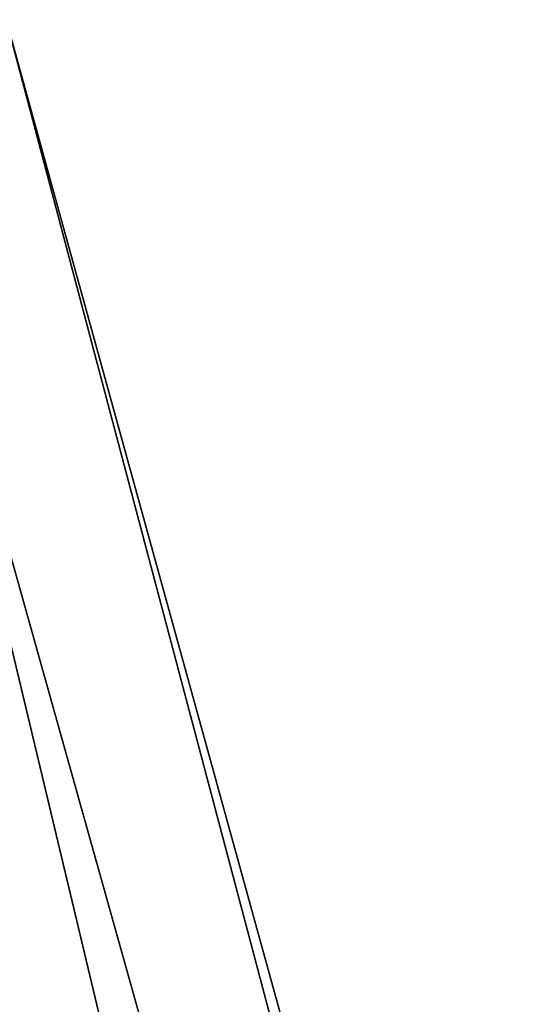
# Model space of a CAD drawing. Header units: millimetres. Extents: x 1 to 201, y 1 to 201.
# Tile 195 of 256: x 33.945 to 34.417, y 86.128 to 87.063. Entities that reach past the tile are written whole.
import ezdxf

# ---------------------------------------------------------------- set-up
doc = ezdxf.new("R2010")
doc.units = ezdxf.units.MM
doc.header["$LTSCALE"] = 25.4
doc.layers.get('0').update_dxf_attribs({"true_color": 0xff5454})

# ---------------------------------------------------------------- blocks, each defined once
blk = doc.blocks.new('MERIDA-LED-9514.STL#1')
at = {"color": 7, "true_color": 0xffffff}
mesh = blk.add_polyface(dxfattribs=at)
corners = [(33.93274, 87.06326, -43), (36.32888, 78.01588, -43.5), (33.80156, 87.036, -43.5)]
mesh.append_faces([[corners[k] for k in face] for face in [(0, 1, 2)]], dxfattribs={"color": 7})
mesh = blk.add_polyface(dxfattribs=at)
corners = [(33.93274, 87.06326, -43), (36.26744, 78.59584, -33), (36.26744, 78.59584, -43)]
mesh.append_faces([[corners[k] for k in face] for face in [(0, 1, 2)]], dxfattribs={"color": 7})
mesh = blk.add_polyface(dxfattribs=at)
corners = [(33.93274, 87.06326, -43), (36.26744, 78.59584, -43), (36.32888, 78.01588, -43.5)]
mesh.append_faces([[corners[k] for k in face] for face in [(0, 1, 2)]], dxfattribs={"color": 7})
mesh = blk.add_polyface(dxfattribs=at)
corners = [(33.80156, 87.036, -43.5), (35.98399, 77.8933, -43.86602), (33.4432, 86.96153, -43.86602), (36.32888, 78.01588, -43.5)]
mesh.append_faces([[corners[k] for k in face] for face in [(0, 1, 2), (1, 0, 3)]], dxfattribs={"vtx0": -1, "color": 7})
mesh = blk.add_polyface(dxfattribs=at)
corners = [(33.4432, 86.96153, -43.86602), (35.51286, 77.72586, -44), (32.95365, 86.8598, -44), (35.98399, 77.8933, -43.86602)]
mesh.append_faces([[corners[k] for k in face] for face in [(0, 1, 2), (1, 0, 3)]], dxfattribs={"vtx0": -1, "color": 7})

msp = doc.modelspace()

# ---------------------------------------------------------------- block references
at = {"color": 0}
msp.add_blockref('MERIDA-LED-9514.STL#1', (0, 0), dxfattribs=at)

doc.saveas('drawing.dxf')
